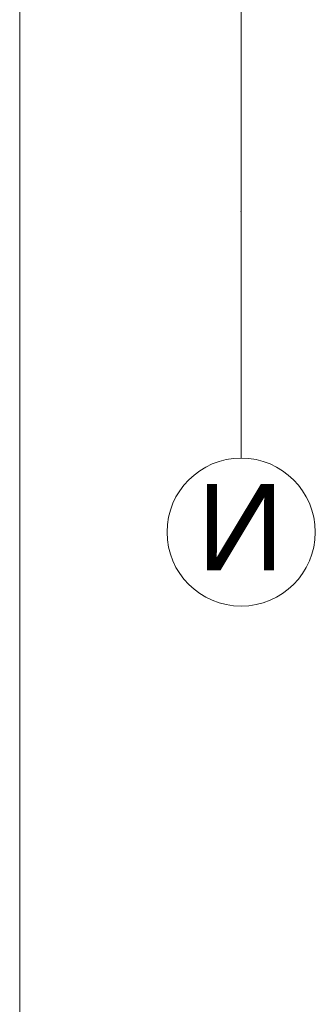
# Model space of a CAD drawing. Header units: millimetres. Extents: x -14761 to 157739, y -22400 to 107990.
# Tile 12 of 190: x 27000 to 28196, y 12570 to 16561. Entities that reach past the tile are written whole.
import ezdxf

# ---------------------------------------------------------------- set-up
doc = ezdxf.new("R2010")
doc.units = ezdxf.units.MM
doc.header["$MEASUREMENT"] = 0
doc.layers.add('Элемент Модели - Оси', color=7, linetype='Continuous')
doc.layers.add('Элемент модели - Оси Улица Бани', color=7, linetype='Continuous')
doc.styles.add('СГЕНЕРИР_СТИЛЬ_1', font='txt')

msp = doc.modelspace()

# ---------------------------------------------------------------- linework, layer by layer
at = {"layer": 'Элемент Модели - Оси', "color": 7, "linetype": 'Continuous', "lineweight": 15}
msp.add_line((27000, 92200), (27000, -1975), dxfattribs=at)
at = {"layer": 'Элемент модели - Оси Улица Бани', "color": 7, "linetype": 'Continuous', "lineweight": 15}
for q in [(27896.4, 25277.6), (27896.4, 14783.8)]:
    msp.add_line((27896.4, 15783.8), q, dxfattribs=at)
msp.add_circle((27896.4, 14483.8), 300, dxfattribs=at)
msp.add_point((27896.4, 15783.8), dxfattribs=at)
msp.add_point((27896.4, 15783.8), dxfattribs=at)

# ---------------------------------------------------------------- texts
at = {"layer": 'Элемент модели - Оси Улица Бани', "color": 30, "lineweight": 5, "true_color": 0xff823e, "insert": (28069.2, 14503.8), "char_height": 350, "attachment_point": 6, "style": 'СГЕНЕРИР_СТИЛЬ_1'}
msp.add_mtext('\\A1;{\\pqr;\\pt0;\\fArial|b0|i0|c204|p38;И}', dxfattribs=at)

doc.saveas('drawing.dxf')
